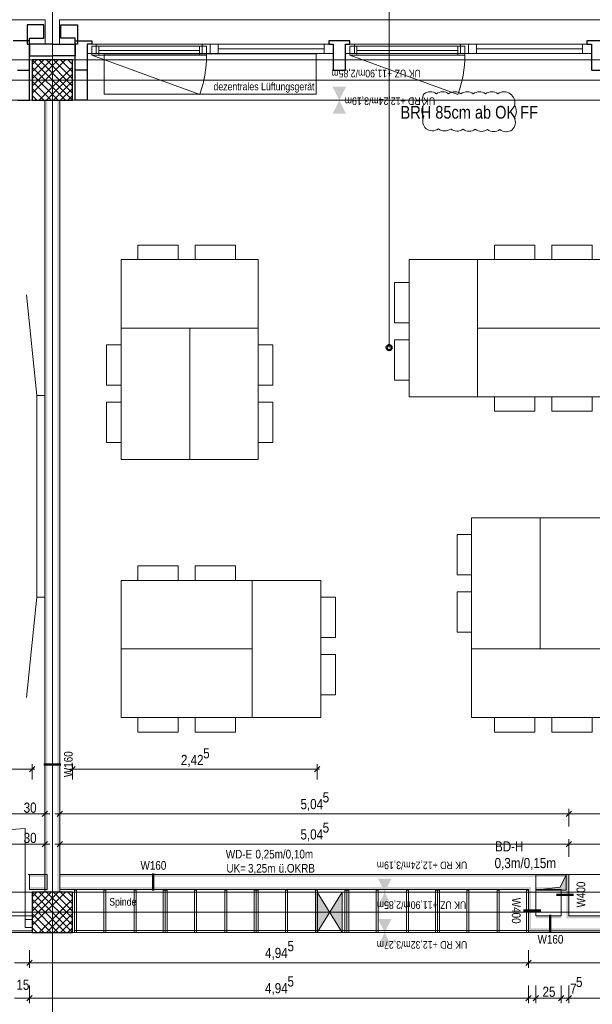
# Model space of a CAD drawing. Extents: x -634 to 300, y 62 to 1102.
# Tile 106 of 125: x -329 to -215, y 808 to 1003. Entities that reach past the tile are written whole.
import ezdxf
from ezdxf.lldxf.tags import DXFTag

# ---------------------------------------------------------------- set-up
doc = ezdxf.new("R2010")
doc.units = 0
doc.layers.get('0').update_dxf_attribs({"lineweight": 13})
for name, color, linetype, lineweight, true_color in [('00 -Bauelemente -Gipskarton', 7, 'Continuous', 9, 0xff7fe6), ('30 -33 Aussenwände- 3 Aussenstützen', 7, 'Continuous', 50, 0x0000dd), ('30 -33 Aussenwände- 7 Fassade_ Elemente', 7, 'Continuous', 9, 0x00aacc), ('30 -34 Innenwände- 11 Durchbruch', 4, 'Continuous', 9, 0x00ffff), ('30 -34 Innenwände- 2 nichttragend', 7, 'Continuous', 18, 0xff7fe6), ('30 -34 Innenwände- 4 Türen_Fenster', 9, 'Continuous', 15, 0x808080), ('30 -35 Decken- 1 Konstruktion-Träger- Stahlbeton', 7, 'Continuous', 13, 0x33aa00), ('30 -35 Decken- 11 Bodendurchbruch', 7, 'Continuous', 15, 0x599559), ('60- 61 allgemeine Ausstattung- 1 Möbel', 9, 'Continuous', 9, 0x808080), ('70 -72 Beschriftung- 1 Beschriftung allgemein', 7, 'Continuous', 9, 0xff6633), ('70 -75 Raumstempel-2 Verweislinie', 3, 'Continuous', 9, 0x00ff00), ('70 -76 Bemaßung- 2 Allgemein', 9, 'Continuous', 5, 0x808080), ('70 -77 Revision- 2 Wolken', 7, 'Continuous', 18, 0x944cff)]:
    doc.layers.add(name, color=color, linetype=linetype, lineweight=lineweight, true_color=true_color)
doc.layers.add('70 -71 Achsen- 1 Gebäudeachsen', color=7, linetype='STRICHPUNKT2-A06CPW00L0', lineweight=18)
doc.layers.add('70 -75 Raumstempel- 3 Wandstempel', color=7, linetype='Continuous', lineweight=50)
doc.styles.get("Standard").update_dxf_attribs({"font": 'ARIALN.TTF'})
tags = doc.linetypes.add('grob-A06CPVZVL0', pattern=[14, 3, -8, 3]).pattern_tags.tags
tags[8:9] = [DXFTag(74, 4), DXFTag(75, 0), DXFTag(340, '0'), DXFTag(46, 0.0), DXFTag(50, 0.0), DXFTag(44, 0.0), DXFTag(45, 0.0)]
tags[6:7] = [DXFTag(74, 4), DXFTag(75, 0), DXFTag(340, '0'), DXFTag(46, 0.0), DXFTag(50, 0.0), DXFTag(44, 0.0), DXFTag(45, 0.0)]
tags[4:5] = [DXFTag(74, 4), DXFTag(75, 0), DXFTag(340, '0'), DXFTag(46, 0.0), DXFTag(50, 0.0), DXFTag(44, 0.0), DXFTag(45, 0.0)]
tags = doc.linetypes.add('STRICHPUNKT2-A06CPW00L0', pattern=[12.7, 6.35, -3.175, 0, -3.175]).pattern_tags.tags
tags[10:11] = [DXFTag(74, 4), DXFTag(75, 0), DXFTag(340, '0'), DXFTag(46, 0.0), DXFTag(50, 0.0), DXFTag(44, 0.0), DXFTag(45, 0.0)]
tags[8:9] = [DXFTag(74, 4), DXFTag(75, 0), DXFTag(340, '0'), DXFTag(46, 0.0), DXFTag(50, 0.0), DXFTag(44, 0.0), DXFTag(45, 0.0)]
tags[6:7] = [DXFTag(74, 4), DXFTag(75, 0), DXFTag(340, '0'), DXFTag(46, 0.0), DXFTag(50, 0.0), DXFTag(44, 0.0), DXFTag(45, 0.0)]
tags[4:5] = [DXFTag(74, 4), DXFTag(75, 0), DXFTag(340, '0'), DXFTag(46, 0.0), DXFTag(50, 0.0), DXFTag(44, 0.0), DXFTag(45, 0.0)]

# ---------------------------------------------------------------- blocks, each defined once
blk = doc.blocks.new('Referenz-A06CPW02L0')
at = {"layer": '00 -Bauelemente -Gipskarton', "color": 0, "linetype": 'Continuous', "lineweight": 0, "ltscale": 0.13}
for p, q in [((-326.03, 825.18), (-326.03, 824.93)), ((-326.03, 824.93), (-326.03, 824.68)), ((-326.03, 822.68), (-326.03, 822.43)), ((-326.03, 822.43), (-326.03, 822.18))]:
    blk.add_line(p, q, dxfattribs=at)
for points in [[(-323.53, 829.88), (-323.28, 829.88), (-323.53, 986.88), (-323.28, 986.88)], [(-323.28, 829.88), (-323.03, 829.88), (-323.28, 986.88), (-323.03, 986.88)], [(-321.03, 829.88), (-320.78, 829.88), (-321.03, 986.88), (-320.78, 986.88)], [(-320.78, 829.88), (-320.53, 829.88), (-320.78, 986.88), (-320.53, 986.88)], [(-323.03, 833.38), (-326.53, 833.38), (-323.03, 833.13), (-326.53, 833.13)], [(-323.03, 833.13), (-326.53, 833.13), (-323.03, 832.88), (-326.53, 832.88)], [(-219.88, 833.13), (-219.63, 833.38), (-320.53, 833.13), (-320.53, 833.38)], [(-220.13, 832.88), (-219.88, 833.13), (-320.53, 832.88), (-320.53, 833.13)], [(-220.13, 832.88), (-220.13, 824.68), (-219.88, 833.13), (-219.88, 824.93)], [(-219.88, 833.13), (-219.88, 824.93), (-219.63, 833.38), (-219.63, 825.18)], [(-323.03, 830.88), (-326.53, 830.88), (-323.03, 830.63), (-326.53, 830.63)], [(-323.03, 830.63), (-326.53, 830.63), (-323.03, 830.38), (-326.53, 830.38)], [(-227.38, 830.63), (-227.13, 830.88), (-320.53, 830.63), (-320.53, 830.88)], [(-227.63, 830.38), (-227.38, 830.63), (-320.53, 830.38), (-320.53, 830.63)], [(-227.38, 822.43), (-227.38, 830.63), (-227.63, 822.18), (-227.63, 830.38)], [(-227.13, 822.68), (-227.13, 830.88), (-227.38, 822.43), (-227.38, 830.63)], [(-226.13, 830.88), (-226.13, 830.63), (-221.13, 830.88), (-221.13, 830.63)], [(-226.13, 830.63), (-226.13, 830.38), (-221.13, 830.63), (-221.13, 830.38)], [(-221.13, 825.18), (-226.13, 825.18), (-221.13, 824.93), (-226.13, 824.93)], [(-221.13, 824.93), (-226.13, 824.93), (-221.13, 824.68), (-226.13, 824.68)], [(-219.88, 824.93), (-220.13, 824.68), (-195.03, 824.93), (-195.03, 824.68)], [(-219.63, 825.18), (-219.88, 824.93), (-195.03, 825.18), (-195.03, 824.93)], [(-195.03, 822.43), (-227.38, 822.43), (-195.03, 822.18), (-227.63, 822.18)], [(-195.03, 822.68), (-227.13, 822.68), (-195.03, 822.43), (-227.38, 822.43)]]:
    blk.add_solid(points, dxfattribs=at)
at = {"layer": '30 -33 Aussenwände- 3 Aussenstützen', "color": 0, "lineweight": 9}
for p, q in [((-326.03, 994.88), (-318.03, 986.88)), ((-319.45, 994.88), (-326.03, 988.3)), ((-320.86, 994.88), (-326.03, 989.71)), ((-322.28, 994.88), (-326.03, 991.13)), ((-323.69, 994.88), (-326.03, 992.54)), ((-325.1, 994.88), (-326.03, 993.95)), ((-324.62, 994.88), (-318.03, 988.3)), ((-323.2, 994.88), (-318.03, 989.71)), ((-321.79, 994.88), (-318.03, 991.13)), ((-320.38, 994.88), (-318.03, 992.54)), ((-318.96, 994.88), (-318.03, 993.95)), ((-326.03, 993.47), (-319.45, 986.88)), ((-326.03, 992.06), (-320.86, 986.88)), ((-318.03, 993.47), (-324.62, 986.88)), ((-318.03, 992.06), (-323.2, 986.88)), ((-322.03, 991.88), (-322.03, 989.88)), ((-326.03, 990.64), (-322.28, 986.88)), ((-323.03, 990.88), (-321.03, 990.88)), ((-318.03, 990.64), (-321.79, 986.88)), ((-326.03, 989.23), (-323.69, 986.88)), ((-318.03, 989.23), (-320.38, 986.88)), ((-326.03, 987.81), (-325.1, 986.88)), ((-318.03, 987.81), (-318.96, 986.88)), ((-326.03, 829.88), (-318.03, 821.88)), ((-319.45, 829.88), (-326.03, 823.3)), ((-320.86, 829.88), (-326.03, 824.71)), ((-322.28, 829.88), (-326.03, 826.13)), ((-323.69, 829.88), (-326.03, 827.54)), ((-325.1, 829.88), (-326.03, 828.95)), ((-324.62, 829.88), (-318.03, 823.3)), ((-323.2, 829.88), (-318.03, 824.71)), ((-321.79, 829.88), (-318.03, 826.13)), ((-320.38, 829.88), (-318.03, 827.54)), ((-318.96, 829.88), (-318.03, 828.95)), ((-326.03, 828.47), (-319.45, 821.88)), ((-318.03, 828.47), (-324.62, 821.88)), ((-326.03, 827.06), (-320.86, 821.88)), ((-318.03, 827.06), (-323.2, 821.88)), ((-323.03, 825.88), (-321.03, 825.88)), ((-322.03, 826.88), (-322.03, 824.88)), ((-326.03, 825.64), (-322.28, 821.88)), ((-326.03, 824.23), (-323.69, 821.88)), ((-318.03, 825.64), (-321.79, 821.88)), ((-318.03, 824.23), (-320.38, 821.88)), ((-326.03, 822.81), (-325.1, 821.88)), ((-318.03, 822.81), (-318.96, 821.88))]:
    blk.add_line(p, q, dxfattribs=at)
at = {"layer": '30 -33 Aussenwände- 3 Aussenstützen', "color": 0, "linetype": 'Continuous', "lineweight": 25, "ltscale": 0.25}
for p, q in [((-318.03, 994.88), (-326.03, 994.88)), ((-326.03, 994.88), (-326.03, 986.88)), ((-318.03, 986.88), (-318.03, 994.88)), ((-326.03, 986.88), (-318.03, 986.88)), ((-318.03, 829.88), (-326.03, 829.88)), ((-326.03, 829.88), (-326.03, 821.88)), ((-318.03, 821.88), (-318.03, 829.88)), ((-326.03, 821.88), (-318.03, 821.88))]:
    blk.add_line(p, q, dxfattribs=at)
at = {"layer": '30 -33 Aussenwände- 7 Fassade_ Elemente', "color": 0, "linetype": 'Continuous', "ltscale": 0.13}
for p, q in [((-485.63, 1002.82), (-323.43, 1002.82)), ((-323.43, 1002.82), (-323.43, 997.98)), ((-158.43, 1002.82), (-320.63, 1002.82)), ((-320.63, 1002.82), (-320.63, 997.98)), ((-326.53, 997.98), (-326.53, 986.88)), ((-323.43, 997.98), (-326.53, 997.98)), ((-320.63, 997.98), (-317.53, 997.98)), ((-317.53, 997.98), (-317.53, 986.88)), ((-315.13, 997.98), (-290.73, 997.98)), ((-315.13, 996.18), (-315.13, 997.98)), ((-314.23, 997.63), (-291.43, 997.63)), ((-314.23, 995.83), (-314.23, 997.63)), ((-291.43, 997.63), (-291.43, 995.83)), ((-290.73, 997.98), (-266.33, 997.98)), ((-290.73, 996.18), (-290.73, 997.98)), ((-266.33, 997.98), (-266.33, 996.18)), ((-263.93, 997.98), (-239.53, 997.98)), ((-263.93, 996.18), (-263.93, 997.98)), ((-263.03, 997.63), (-240.23, 997.63)), ((-263.03, 995.83), (-263.03, 997.63)), ((-240.23, 997.63), (-240.23, 995.83)), ((-239.53, 997.98), (-239.53, 996.18)), ((-239.53, 997.98), (-215.13, 997.98)), ((-215.13, 997.98), (-215.13, 996.18)), ((-290.73, 996.18), (-315.13, 996.18)), ((-291.43, 995.83), (-314.23, 995.83)), ((-266.33, 996.18), (-290.73, 996.18)), ((-239.53, 996.18), (-263.93, 996.18)), ((-240.23, 995.83), (-263.03, 995.83)), ((-215.13, 996.18), (-239.53, 996.18)), ((-322.03, 991.88), (-322.03, 989.88)), ((-322.03, 991.88), (-322.03, 989.88)), ((-323.03, 990.88), (-321.03, 990.88)), ((-321.03, 990.88), (-323.03, 990.88)), ((-326.53, 986.88), (-482.53, 986.88)), ((-317.53, 986.88), (-161.53, 986.88))]:
    blk.add_line(p, q, dxfattribs=at)
at = {"layer": '30 -33 Aussenwände- 7 Fassade_ Elemente', "color": 0, "linetype": 'Continuous', "lineweight": 25, "ltscale": 0.25}
for p, q in [((-323.73, 1001.82), (-327.03, 1001.82)), ((-327.03, 1001.82), (-327.03, 997.98)), ((-323.73, 999.18), (-323.73, 1001.82)), ((-320.33, 999.18), (-320.33, 1001.82)), ((-320.33, 1001.82), (-317.03, 1001.82)), ((-317.03, 1001.82), (-317.03, 997.98)), ((-326.53, 998.68), (-329.83, 998.68)), ((-327.03, 997.98), (-326.53, 997.98)), ((-326.53, 997.98), (-326.53, 999.18)), ((-326.53, 999.18), (-323.73, 999.18)), ((-326.53, 992.88), (-326.53, 998.68)), ((-322.03, 997.98), (-326.53, 997.98)), ((-326.53, 997.98), (-326.53, 995.68)), ((-322.03, 997.98), (-317.53, 997.98)), ((-317.53, 999.18), (-320.33, 999.18)), ((-317.53, 997.98), (-317.53, 999.18)), ((-317.53, 992.88), (-317.53, 998.68)), ((-317.53, 998.68), (-314.23, 998.68)), ((-317.53, 997.98), (-317.53, 995.68)), ((-317.03, 997.98), (-317.53, 997.98)), ((-314.23, 997.98), (-315.13, 997.98)), ((-315.13, 997.98), (-315.13, 992.88)), ((-314.23, 998.68), (-314.23, 997.98)), ((-267.23, 998.68), (-267.23, 997.98)), ((-263.03, 998.68), (-267.23, 998.68)), ((-267.23, 997.98), (-266.33, 997.98)), ((-266.33, 997.98), (-266.33, 992.88)), ((-263.93, 992.88), (-263.93, 997.98)), ((-263.93, 997.98), (-263.03, 997.98)), ((-263.03, 997.98), (-263.03, 998.68)), ((-216.03, 998.68), (-216.03, 997.98)), ((-211.83, 998.68), (-216.03, 998.68)), ((-216.03, 997.98), (-215.13, 997.98)), ((-215.13, 997.98), (-215.13, 992.88)), ((-326.53, 995.68), (-322.03, 995.68)), ((-317.53, 995.68), (-322.03, 995.68)), ((-328.93, 992.88), (-326.53, 992.88)), ((-326.53, 986.88), (-326.53, 992.88)), ((-315.13, 992.88), (-317.53, 992.88)), ((-317.53, 986.88), (-317.53, 992.88)), ((-315.13, 992.88), (-315.13, 986.88)), ((-266.33, 992.88), (-263.93, 992.88)), ((-215.13, 992.88), (-212.73, 992.88)), ((-328.93, 986.88), (-326.53, 986.88)), ((-315.13, 986.88), (-317.53, 986.88))]:
    blk.add_line(p, q, dxfattribs=at)
at = {"layer": '30 -33 Aussenwände- 7 Fassade_ Elemente', "color": 0, "linetype": 'Continuous', "lineweight": 18, "ltscale": 0.18}
for p, q in [((-315.13, 997.98), (-313.33, 997.98)), ((-315.13, 996.18), (-315.13, 997.98)), ((-314.23, 997.63), (-312.83, 997.63)), ((-314.23, 995.83), (-314.23, 997.63)), ((-313.33, 997.98), (-313.33, 996.18)), ((-312.83, 997.63), (-312.83, 995.83)), ((-292.83, 997.63), (-291.43, 997.63)), ((-292.83, 995.83), (-292.83, 997.63)), ((-292.33, 997.98), (-290.73, 997.98)), ((-292.33, 996.18), (-292.33, 997.98)), ((-291.43, 997.63), (-291.43, 995.83)), ((-290.73, 997.98), (-289.13, 997.98)), ((-290.73, 996.18), (-290.73, 997.98)), ((-289.13, 997.98), (-289.13, 996.18)), ((-268.13, 997.98), (-266.33, 997.98)), ((-268.13, 996.18), (-268.13, 997.98)), ((-266.33, 997.98), (-266.33, 996.18)), ((-263.93, 997.98), (-262.13, 997.98)), ((-263.93, 996.18), (-263.93, 997.98)), ((-263.03, 997.63), (-261.63, 997.63)), ((-263.03, 995.83), (-263.03, 997.63)), ((-262.13, 997.98), (-262.13, 996.18)), ((-261.63, 997.63), (-261.63, 995.83)), ((-241.63, 997.63), (-240.23, 997.63)), ((-241.63, 995.83), (-241.63, 997.63)), ((-241.13, 997.98), (-239.53, 997.98)), ((-241.13, 996.18), (-241.13, 997.98)), ((-240.23, 997.63), (-240.23, 995.83)), ((-239.53, 997.98), (-237.93, 997.98)), ((-239.53, 996.18), (-239.53, 997.98)), ((-237.93, 997.98), (-237.93, 996.18)), ((-216.93, 997.98), (-215.13, 997.98)), ((-216.93, 996.18), (-216.93, 997.98)), ((-215.13, 997.98), (-215.13, 996.18)), ((-313.33, 996.18), (-315.13, 996.18)), ((-312.83, 995.83), (-314.23, 995.83)), ((-292.83, 996.73), (-312.83, 996.73)), ((-291.43, 995.83), (-292.83, 995.83)), ((-290.73, 996.18), (-292.33, 996.18)), ((-289.13, 996.18), (-290.73, 996.18)), ((-289.13, 997.08), (-268.13, 997.08)), ((-266.33, 996.18), (-268.13, 996.18)), ((-262.13, 996.18), (-263.93, 996.18)), ((-261.63, 995.83), (-263.03, 995.83)), ((-241.63, 996.73), (-261.63, 996.73)), ((-240.23, 995.83), (-241.63, 995.83)), ((-239.53, 996.18), (-241.13, 996.18)), ((-237.93, 996.18), (-239.53, 996.18)), ((-237.93, 997.08), (-216.93, 997.08)), ((-215.13, 996.18), (-216.93, 996.18))]:
    blk.add_line(p, q, dxfattribs=at)
at = {"layer": '30 -33 Aussenwände- 7 Fassade_ Elemente', "color": 0, "linetype": 'grob-A06CPVZVL0', "ltscale": 0.13}
for p, q in [((-314.23, 995.83), (-292.81, 988.04)), ((-311.73, 996.08), (-269.73, 996.08)), ((-311.73, 988.08), (-311.73, 996.08)), ((-269.73, 996.08), (-269.73, 988.08)), ((-263.03, 995.83), (-241.61, 988.04)), ((-269.73, 988.08), (-311.73, 988.08))]:
    blk.add_line(p, q, dxfattribs=at)
for centre in [(-314.23, 995.83), (-263.03, 995.83)]:
    blk.add_ellipse(centre, major_axis=(21.42, -7.8), ratio=1, start_param=0, end_param=0.349066, dxfattribs=at)
at = {"layer": '30 -34 Innenwände- 11 Durchbruch', "color": 0, "linetype": 'Continuous', "ltscale": 0.13}
for p, q in [((-269.53, 829.88), (-264.53, 829.88)), ((-264.53, 829.88), (-269.53, 821.88)), ((-264.53, 821.88), (-269.53, 829.88)), ((-269.53, 821.88), (-269.53, 829.88)), ((-264.53, 821.88), (-264.53, 829.88)), ((-269.53, 821.88), (-264.53, 821.88))]:
    blk.add_line(p, q, dxfattribs=at)
for points in [[(-269.53, 829.88), (-267.03, 825.88), (-269.53, 821.88)], [(-267.03, 825.88), (-264.53, 829.88), (-264.53, 821.88)]]:
    blk.add_solid(points, dxfattribs=at)
at = {"layer": '30 -34 Innenwände- 2 nichttragend', "color": 0, "linetype": 'Continuous', "ltscale": 0.18}
for p, q in [((-323.53, 829.88), (-323.53, 986.88)), ((-320.53, 829.88), (-320.53, 986.88)), ((-326.83, 833.38), (-326.53, 833.38)), ((-326.53, 833.38), (-323.03, 833.38)), ((-326.53, 833.13), (-326.53, 833.38)), ((-326.53, 833.13), (-326.53, 832.88)), ((-326.53, 830.88), (-326.53, 832.88)), ((-323.03, 830.38), (-323.03, 833.38)), ((-320.53, 833.38), (-219.63, 833.38)), ((-219.63, 825.18), (-219.63, 833.38)), ((-326.53, 830.88), (-326.53, 830.63)), ((-326.53, 830.38), (-326.53, 830.63)), ((-326.53, 830.38), (-323.03, 830.38)), ((-320.53, 830.38), (-227.63, 830.38)), ((-227.63, 830.38), (-227.63, 822.18)), ((-226.13, 830.38), (-221.13, 830.38)), ((-226.13, 830.38), (-226.13, 825.18)), ((-221.13, 825.18), (-221.13, 830.38)), ((-326.03, 824.93), (-326.03, 825.18)), ((-326.03, 824.93), (-326.03, 825.18)), ((-326.03, 824.68), (-326.03, 824.93)), ((-326.03, 822.18), (-326.03, 824.93)), ((-326.03, 822.68), (-326.03, 824.68)), ((-226.13, 825.18), (-221.13, 825.18)), ((-219.63, 825.18), (-195.03, 825.18)), ((-326.03, 822.43), (-326.03, 822.68)), ((-326.03, 822.18), (-326.03, 822.43)), ((-227.63, 822.18), (-195.03, 822.18))]:
    blk.add_line(p, q, dxfattribs=at)
at = {"layer": '30 -34 Innenwände- 4 Türen_Fenster', "color": 0, "linetype": 'grob-A06CPVZVL0', "ltscale": 0.15}
for p, q in [((-327.43, 824.48), (-327.43, 842.48)), ((-360.03, 825.18), (-326.03, 825.18)), ((-360.03, 822.18), (-326.03, 822.18))]:
    blk.add_line(p, q, dxfattribs=at)
at = {"layer": '30 -34 Innenwände- 4 Türen_Fenster', "color": 0, "linetype": 'Continuous', "ltscale": 0.15}
for p, q in [((-327.43, 824.48), (-326.03, 824.48)), ((-327.43, 822.88), (-327.43, 824.48)), ((-326.03, 824.48), (-326.03, 822.88)), ((-326.03, 822.88), (-327.43, 822.88))]:
    blk.add_line(p, q, dxfattribs=at)
at = {"layer": '30 -34 Innenwände- 4 Türen_Fenster', "color": 0, "linetype": 'grob-A06CPVZVL0', "ltscale": 0.15}
blk.add_ellipse((-327.43, 824.48), major_axis=(0, 18), ratio=1, start_param=0, end_param=1.570796, dxfattribs=at)
at = {"layer": '30 -35 Decken- 1 Konstruktion-Träger- Stahlbeton', "color": 0, "linetype": 'grob-A06CPVZVL0', "lineweight": -2, "ltscale": 0.13}
for p, q in [((3.97, 994.88), (-554.53, 994.88)), ((3.97, 986.88), (-554.53, 986.88))]:
    blk.add_line(p, q, dxfattribs=at)
at = {"layer": '30 -35 Decken- 1 Konstruktion-Träger- Stahlbeton', "color": 0, "linetype": 'STRICHPUNKT2-A06CPW00L0', "lineweight": -2, "ltscale": 0.13}
for p, q in [((-554.53, 829.88), (3.97, 829.88)), ((-554.53, 821.88), (3.97, 821.88))]:
    blk.add_line(p, q, dxfattribs=at)
at = {"layer": '30 -35 Decken- 11 Bodendurchbruch', "color": 0, "linetype": 'Continuous', "ltscale": 0.15}
for p, q in [((-226.13, 830.28), (-226.13, 833.28)), ((-226.13, 833.28), (-220.13, 833.28)), ((-220.13, 833.28), (-221.33, 830.88)), ((-220.13, 830.28), (-220.13, 833.28)), ((-221.33, 830.88), (-226.13, 830.28)), ((-226.13, 830.28), (-220.13, 830.28))]:
    blk.add_line(p, q, dxfattribs=at)
blk.add_solid([(-220.13, 833.28), (-220.13, 830.28), (-221.33, 830.88), (-226.13, 830.28)], dxfattribs=at)
at = {"layer": '60- 61 allgemeine Ausstattung- 1 Möbel', "color": 0, "linetype": 'Continuous', "ltscale": 0.13}
for p, q in [((-305.08, 955.29), (-305.08, 958.17)), ((-305.08, 958.17), (-297.08, 958.17)), ((-297.08, 958.17), (-297.08, 955.29)), ((-293.69, 955.29), (-293.69, 958.17)), ((-293.69, 958.17), (-285.69, 958.17)), ((-285.69, 958.17), (-285.69, 955.29)), ((-234.39, 955.29), (-234.39, 958.17)), ((-234.39, 958.17), (-226.39, 958.17)), ((-226.39, 958.17), (-226.39, 955.29)), ((-223, 955.29), (-223, 958.17)), ((-223, 958.17), (-215, 958.17)), ((-215, 958.17), (-215, 955.29)), ((-308.39, 941.69), (-308.39, 955.29)), ((-308.39, 955.29), (-281.19, 955.29)), ((-297.08, 955.29), (-305.08, 955.29)), ((-285.69, 955.29), (-293.69, 955.29)), ((-281.19, 955.29), (-281.19, 941.69)), ((-251.3, 928.09), (-251.3, 955.29)), ((-251.3, 955.29), (-237.7, 955.29)), ((-237.7, 955.29), (-237.7, 928.09)), ((-237.7, 941.69), (-237.7, 955.29)), ((-237.7, 955.29), (-211.7, 955.29)), ((-226.39, 955.29), (-234.39, 955.29)), ((-215, 955.29), (-223, 955.29)), ((-254.18, 950.78), (-251.3, 950.78)), ((-254.18, 942.78), (-254.18, 950.78)), ((-251.3, 950.78), (-251.3, 942.78)), ((-325.13, 928.38), (-327.18, 948.28)), ((-308.39, 915.69), (-308.39, 941.69)), ((-308.39, 941.69), (-294.79, 941.69)), ((-281.19, 941.69), (-308.39, 941.69)), ((-294.79, 915.69), (-294.79, 941.69)), ((-294.79, 941.69), (-281.19, 941.69)), ((-294.79, 941.69), (-294.79, 915.69)), ((-281.19, 941.69), (-281.19, 915.69)), ((-251.3, 942.78), (-254.18, 942.78)), ((-237.7, 928.09), (-237.7, 941.69)), ((-237.7, 941.69), (-211.7, 941.69)), ((-211.7, 941.69), (-237.7, 941.69)), ((-254.18, 939.39), (-251.3, 939.39)), ((-254.18, 931.39), (-254.18, 939.39)), ((-251.3, 939.39), (-251.3, 931.39)), ((-311.27, 938.39), (-308.39, 938.39)), ((-311.27, 930.39), (-311.27, 938.39)), ((-308.39, 938.39), (-308.39, 930.39)), ((-281.19, 930.39), (-281.19, 938.39)), ((-281.19, 938.39), (-278.31, 938.39)), ((-278.31, 938.39), (-278.31, 930.39)), ((-251.3, 931.39), (-254.18, 931.39)), ((-308.39, 930.39), (-311.27, 930.39)), ((-278.31, 930.39), (-281.19, 930.39)), ((-325.13, 928.38), (-323.53, 928.38)), ((-325.13, 888.38), (-325.13, 928.38)), ((-323.53, 928.38), (-323.53, 888.38)), ((-237.7, 928.09), (-251.3, 928.09)), ((-211.7, 928.09), (-237.7, 928.09)), ((-234.39, 925.21), (-234.39, 928.09)), ((-234.39, 928.09), (-226.39, 928.09)), ((-226.39, 928.09), (-226.39, 925.21)), ((-223, 925.21), (-223, 928.09)), ((-223, 928.09), (-215, 928.09)), ((-215, 928.09), (-215, 925.21)), ((-311.27, 927), (-308.39, 927)), ((-311.27, 919), (-311.27, 927)), ((-308.39, 927), (-308.39, 919)), ((-281.19, 919), (-281.19, 927)), ((-281.19, 927), (-278.31, 927)), ((-278.31, 927), (-278.31, 919)), ((-226.39, 925.21), (-234.39, 925.21)), ((-215, 925.21), (-223, 925.21)), ((-308.39, 919), (-311.27, 919)), ((-278.31, 919), (-281.19, 919)), ((-294.79, 915.69), (-308.39, 915.69)), ((-281.19, 915.69), (-294.79, 915.69)), ((-238.9, 878.09), (-238.9, 904.09)), ((-238.9, 904.09), (-225.3, 904.09)), ((-225.3, 904.09), (-225.3, 878.09)), ((-225.3, 878.09), (-225.3, 904.09)), ((-225.3, 904.09), (-211.7, 904.09)), ((-241.78, 900.78), (-238.9, 900.78)), ((-241.78, 892.78), (-241.78, 900.78)), ((-238.9, 900.78), (-238.9, 892.78)), ((-305.08, 891.69), (-305.08, 894.57)), ((-305.08, 894.57), (-297.08, 894.57)), ((-297.08, 894.57), (-297.08, 891.69)), ((-293.69, 891.69), (-293.69, 894.57)), ((-293.69, 894.57), (-285.69, 894.57)), ((-285.69, 894.57), (-285.69, 891.69)), ((-238.9, 892.78), (-241.78, 892.78)), ((-308.39, 891.69), (-282.39, 891.69)), ((-308.39, 878.09), (-308.39, 891.69)), ((-297.08, 891.69), (-305.08, 891.69)), ((-285.69, 891.69), (-293.69, 891.69)), ((-282.39, 891.69), (-282.39, 878.09)), ((-282.39, 864.49), (-282.39, 891.69)), ((-282.39, 891.69), (-268.79, 891.69)), ((-268.79, 891.69), (-268.79, 864.49)), ((-325.13, 888.38), (-327.18, 868.49)), ((-323.53, 888.38), (-325.13, 888.38)), ((-268.79, 880.39), (-268.79, 888.39)), ((-268.79, 888.39), (-265.91, 888.39)), ((-265.91, 888.39), (-265.91, 880.39)), ((-241.78, 889.39), (-238.9, 889.39)), ((-241.78, 881.39), (-241.78, 889.39)), ((-238.9, 889.39), (-238.9, 881.39)), ((-238.9, 881.39), (-241.78, 881.39)), ((-265.91, 880.39), (-268.79, 880.39)), ((-282.39, 878.09), (-308.39, 878.09)), ((-308.39, 878.09), (-282.39, 878.09)), ((-308.39, 864.49), (-308.39, 878.09)), ((-282.39, 878.09), (-282.39, 864.49)), ((-268.79, 869), (-268.79, 877)), ((-268.79, 877), (-265.91, 877)), ((-265.91, 877), (-265.91, 869)), ((-225.3, 878.09), (-238.9, 878.09)), ((-238.9, 878.09), (-211.7, 878.09)), ((-238.9, 864.49), (-238.9, 878.09)), ((-211.7, 878.09), (-225.3, 878.09)), ((-265.91, 869), (-268.79, 869)), ((-282.39, 864.49), (-308.39, 864.49)), ((-305.08, 861.61), (-305.08, 864.49)), ((-305.08, 864.49), (-297.08, 864.49)), ((-297.08, 864.49), (-297.08, 861.61)), ((-293.69, 861.61), (-293.69, 864.49)), ((-293.69, 864.49), (-285.69, 864.49)), ((-285.69, 864.49), (-285.69, 861.61)), ((-268.79, 864.49), (-282.39, 864.49)), ((-211.7, 864.49), (-238.9, 864.49)), ((-234.39, 861.61), (-234.39, 864.49)), ((-234.39, 864.49), (-226.39, 864.49)), ((-226.39, 864.49), (-226.39, 861.61)), ((-223, 861.61), (-223, 864.49)), ((-223, 864.49), (-215, 864.49)), ((-215, 864.49), (-215, 861.61)), ((-297.08, 861.61), (-305.08, 861.61)), ((-285.69, 861.61), (-293.69, 861.61)), ((-226.39, 861.61), (-234.39, 861.61)), ((-215, 861.61), (-223, 861.61))]:
    blk.add_line(p, q, dxfattribs=at)
at = {"layer": '60- 61 allgemeine Ausstattung- 1 Möbel', "color": 0, "lineweight": 15}
for p, q in [((-219.63, 833.38), (-199.53, 833.38)), ((-219.63, 825.18), (-219.63, 833.38)), ((-199.53, 825.18), (-219.63, 825.18))]:
    blk.add_line(p, q, dxfattribs=at)
at = {"layer": '60- 61 allgemeine Ausstattung- 1 Möbel', "color": 0, "linetype": 'grob-A06CPVZVL0', "lineweight": 15, "ltscale": 0.15}
for p, q in [((-317.63, 830.28), (-317.23, 830.28)), ((-317.63, 821.88), (-317.63, 830.28)), ((-317.23, 830.28), (-317.23, 821.88)), ((-311.83, 830.28), (-311.43, 830.28)), ((-311.83, 821.88), (-311.83, 830.28)), ((-311.43, 830.28), (-311.43, 821.88)), ((-305.83, 830.28), (-305.43, 830.28)), ((-305.83, 821.88), (-305.83, 830.28)), ((-305.43, 830.28), (-305.43, 821.88)), ((-300.03, 830.28), (-299.63, 830.28)), ((-300.03, 821.88), (-300.03, 830.28)), ((-299.63, 830.28), (-299.23, 830.28)), ((-299.63, 821.88), (-299.63, 830.28)), ((-299.63, 830.28), (-299.63, 821.88)), ((-299.23, 830.28), (-299.23, 821.88)), ((-293.83, 830.28), (-293.43, 830.28)), ((-293.83, 821.88), (-293.83, 830.28)), ((-293.43, 830.28), (-293.43, 821.88)), ((-287.83, 830.28), (-287.43, 830.28)), ((-287.83, 821.88), (-287.83, 830.28)), ((-287.43, 830.28), (-287.43, 821.88)), ((-282.03, 830.28), (-281.63, 830.28)), ((-282.03, 821.88), (-282.03, 830.28)), ((-281.63, 830.28), (-281.63, 821.88)), ((-281.63, 830.28), (-281.23, 830.28)), ((-281.63, 821.88), (-281.63, 830.28)), ((-281.23, 830.28), (-281.23, 821.88)), ((-275.83, 830.28), (-275.43, 830.28)), ((-275.83, 821.88), (-275.83, 830.28)), ((-275.43, 830.28), (-275.43, 821.88)), ((-269.83, 830.28), (-269.43, 830.28)), ((-269.83, 821.88), (-269.83, 830.28)), ((-269.43, 830.28), (-269.43, 821.88)), ((-264.03, 830.28), (-263.63, 830.28)), ((-264.03, 821.88), (-264.03, 830.28)), ((-263.63, 830.28), (-263.63, 821.88)), ((-263.63, 830.28), (-263.23, 830.28)), ((-263.63, 821.88), (-263.63, 830.28)), ((-263.23, 830.28), (-263.23, 821.88)), ((-257.83, 830.28), (-257.43, 830.28)), ((-257.83, 821.88), (-257.83, 830.28)), ((-257.43, 830.28), (-257.43, 821.88)), ((-251.83, 830.28), (-251.43, 830.28)), ((-251.83, 821.88), (-251.83, 830.28)), ((-251.43, 830.28), (-251.43, 821.88)), ((-246.03, 830.28), (-245.63, 830.28)), ((-246.03, 821.88), (-246.03, 830.28)), ((-245.63, 830.28), (-245.63, 821.88)), ((-245.63, 830.28), (-245.23, 830.28)), ((-245.63, 821.88), (-245.63, 830.28)), ((-245.23, 830.28), (-245.23, 821.88)), ((-239.83, 830.28), (-239.43, 830.28)), ((-239.83, 821.88), (-239.83, 830.28)), ((-239.43, 830.28), (-239.43, 821.88)), ((-233.83, 830.28), (-233.43, 830.28)), ((-233.83, 821.88), (-233.83, 830.28)), ((-233.43, 830.28), (-233.43, 821.88)), ((-228.03, 830.28), (-227.63, 830.28)), ((-228.03, 821.88), (-228.03, 830.28)), ((-227.63, 830.28), (-227.63, 821.88)), ((-317.63, 821.88), (-317.63, 822.28)), ((-317.63, 822.28), (-227.63, 822.28)), ((-227.63, 822.28), (-227.63, 821.88)), ((-317.23, 821.88), (-317.63, 821.88)), ((-227.63, 821.88), (-317.63, 821.88)), ((-311.43, 821.88), (-311.83, 821.88)), ((-305.43, 821.88), (-305.83, 821.88)), ((-299.63, 821.88), (-300.03, 821.88)), ((-299.23, 821.88), (-299.63, 821.88)), ((-293.43, 821.88), (-293.83, 821.88)), ((-287.43, 821.88), (-287.83, 821.88)), ((-281.63, 821.88), (-282.03, 821.88)), ((-281.23, 821.88), (-281.63, 821.88)), ((-275.43, 821.88), (-275.83, 821.88)), ((-269.43, 821.88), (-269.83, 821.88)), ((-263.63, 821.88), (-264.03, 821.88)), ((-263.23, 821.88), (-263.63, 821.88)), ((-257.43, 821.88), (-257.83, 821.88)), ((-251.43, 821.88), (-251.83, 821.88)), ((-245.63, 821.88), (-246.03, 821.88)), ((-245.23, 821.88), (-245.63, 821.88)), ((-239.43, 821.88), (-239.83, 821.88)), ((-233.43, 821.88), (-233.83, 821.88)), ((-227.63, 821.88), (-228.03, 821.88))]:
    blk.add_line(p, q, dxfattribs=at)
at = {"layer": '70 -71 Achsen- 1 Gebäudeachsen', "color": 0, "linetype": 'STRICHPUNKT2-A06CPW00L0', "ltscale": 0.18}
for p, q in [((-322.03, 1075.82), (-322.03, 76.38)), ((-554.53, 990.88), (92.91, 990.88)), ((-554.53, 825.88), (92.91, 825.88))]:
    blk.add_line(p, q, dxfattribs=at)
at = {"layer": '70 -75 Raumstempel- 3 Wandstempel', "color": 0, "linetype": 'Continuous', "ltscale": 0.5}
for p, q in [((-320.33, 855.18), (-323.73, 855.18)), ((-302.05, 833.58), (-302.05, 830.18)), ((-218.68, 829.34), (-222.08, 829.34)), ((-228.58, 826.26), (-225.18, 826.26)), ((-223.32, 821.98), (-223.32, 825.38))]:
    blk.add_line(p, q, dxfattribs=at)
at = {"layer": '70 -75 Raumstempel-2 Verweislinie', "color": 0, "linetype": 'Continuous', "ltscale": 0.13}
blk.add_line((-255.24, 937.84), (-255.24, 1066.95), dxfattribs=at)
at = {"layer": '70 -75 Raumstempel-2 Verweislinie', "color": 0, "linetype": 'ByBlock', "lineweight": 50, "ltscale": 0.5}
blk.add_circle((-255.24, 937.84), 0.5, dxfattribs=at)
at = {"layer": '70 -76 Bemaßung- 2 Allgemein', "color": 0, "linetype": 'Continuous', "ltscale": 0.13}
for p, q in [((-326.03, 852.23), (-326.03, 855.23)), ((-318.03, 852.23), (-318.03, 855.23)), ((-269.53, 852.23), (-269.53, 855.23)), ((-327.09, 854.23), (-371.17, 854.23)), ((-325.53, 854.23), (-327.09, 854.23)), ((-325.5, 854.76), (-326.56, 853.7)), ((-318.56, 853.7), (-317.5, 854.76)), ((-318.53, 854.23), (-316.97, 854.23)), ((-270.59, 854.23), (-316.97, 854.23)), ((-269.03, 854.23), (-270.59, 854.23)), ((-269, 854.76), (-270.06, 853.7)), ((-330.53, 845.38), (-328.47, 845.38)), ((-324.59, 845.38), (-328.47, 845.38)), ((-322.53, 845.38), (-324.59, 845.38)), ((-323.53, 842.88), (-323.53, 846.38)), ((-321.53, 845.38), (-319.47, 845.38)), ((-320.53, 842.88), (-320.53, 846.38)), ((-220.69, 845.38), (-319.47, 845.38)), ((-218.63, 845.38), (-220.69, 845.38)), ((-220.63, 845.38), (-218.57, 845.38)), ((-219.63, 842.88), (-219.63, 846.38)), ((-219.63, 842.88), (-219.63, 846.38)), ((-162.89, 845.38), (-218.57, 845.38)), ((-323.53, 836.88), (-323.53, 840.38)), ((-320.53, 836.88), (-320.53, 840.38)), ((-219.63, 836.88), (-219.63, 840.38)), ((-219.63, 836.88), (-219.63, 840.38)), ((-330.53, 839.38), (-328.47, 839.38)), ((-324.59, 839.38), (-328.47, 839.38)), ((-322.53, 839.38), (-324.59, 839.38)), ((-321.53, 839.38), (-319.47, 839.38)), ((-220.69, 839.38), (-319.47, 839.38)), ((-218.63, 839.38), (-220.69, 839.38)), ((-220.63, 839.38), (-218.57, 839.38)), ((-196.09, 839.38), (-218.57, 839.38)), ((-326.53, 818.38), (-326.53, 814.88)), ((-326.53, 818.38), (-326.53, 814.88)), ((-227.63, 818.38), (-227.63, 814.88)), ((-227.63, 818.38), (-227.63, 814.88)), ((-326.53, 815.88), (-329.53, 815.88)), ((-327.53, 815.88), (-325.47, 815.88)), ((-327.53, 815.88), (-325.47, 815.88)), ((-325.47, 815.88), (-324.41, 815.88)), ((-228.69, 815.88), (-325.47, 815.88)), ((-226.63, 815.88), (-228.69, 815.88)), ((-228.63, 815.88), (-226.57, 815.88)), ((-196.09, 815.88), (-226.57, 815.88)), ((-326.53, 811.38), (-326.53, 807.88)), ((-326.53, 811.38), (-326.53, 807.88)), ((-227.63, 811.38), (-227.63, 807.88)), ((-227.63, 811.38), (-227.63, 807.88)), ((-226.13, 811.38), (-226.13, 807.88)), ((-226.13, 811.38), (-226.13, 807.88)), ((-221.13, 811.38), (-221.13, 807.88)), ((-221.13, 811.38), (-221.13, 807.88)), ((-219.63, 811.38), (-219.63, 807.88)), ((-219.63, 811.38), (-219.63, 807.88)), ((-326.53, 808.88), (-329.53, 808.88)), ((-327.53, 808.88), (-325.47, 808.88)), ((-327.53, 808.88), (-325.47, 808.88)), ((-325.47, 808.88), (-324.41, 808.88)), ((-228.69, 808.88), (-325.47, 808.88)), ((-228.69, 808.88), (-229.75, 808.88)), ((-226.63, 808.88), (-228.69, 808.88)), ((-226.63, 808.88), (-228.69, 808.88)), ((-226.13, 808.88), (-227.63, 808.88)), ((-227.13, 808.88), (-225.07, 808.88)), ((-227.13, 808.88), (-225.07, 808.88)), ((-225.07, 808.88), (-224.01, 808.88)), ((-222.19, 808.88), (-225.07, 808.88)), ((-222.19, 808.88), (-223.25, 808.88)), ((-220.13, 808.88), (-222.19, 808.88)), ((-220.13, 808.88), (-222.19, 808.88)), ((-219.63, 808.88), (-221.13, 808.88)), ((-220.63, 808.88), (-218.57, 808.88)), ((-220.63, 808.88), (-218.57, 808.88)), ((-218.57, 808.88), (-217.51, 808.88)), ((-162.09, 808.88), (-218.57, 808.88))]:
    blk.add_line(p, q, dxfattribs=at)
at = {"layer": '70 -76 Bemaßung- 2 Allgemein', "color": 0, "linetype": 'Continuous', "lineweight": 20, "ltscale": 0.2}
for p, q in [((-323, 845.91), (-324.06, 844.85)), ((-321.06, 844.85), (-320, 845.91)), ((-219.1, 845.91), (-220.16, 844.85)), ((-220.16, 844.85), (-219.1, 845.91)), ((-323, 839.91), (-324.06, 838.85)), ((-321.06, 838.85), (-320, 839.91)), ((-219.1, 839.91), (-220.16, 838.85)), ((-220.16, 838.85), (-219.1, 839.91)), ((-327.06, 815.35), (-326, 816.41)), ((-327.06, 815.35), (-326, 816.41)), ((-227.1, 816.41), (-228.16, 815.35)), ((-228.16, 815.35), (-227.1, 816.41)), ((-327.06, 808.35), (-326, 809.41)), ((-327.06, 808.35), (-326, 809.41)), ((-227.1, 809.41), (-228.16, 808.35)), ((-227.1, 809.41), (-228.16, 808.35)), ((-226.66, 808.35), (-225.6, 809.41)), ((-226.66, 808.35), (-225.6, 809.41)), ((-220.6, 809.41), (-221.66, 808.35)), ((-220.6, 809.41), (-221.66, 808.35)), ((-220.16, 808.35), (-219.1, 809.41)), ((-220.16, 808.35), (-219.1, 809.41))]:
    blk.add_line(p, q, dxfattribs=at)
at = {"layer": '70 -76 Bemaßung- 2 Allgemein', "color": 0, "lineweight": 0}
for points in [[(-266.47, 989.55), (-265.13, 986.88), (-263.79, 989.55)], [(-263.8, 984.21), (-265.13, 986.88), (-266.47, 984.21)], [(-257.45, 832.55), (-256.12, 829.88), (-254.78, 832.55)], [(-257.45, 827.21), (-256.12, 829.88), (-254.78, 827.21)], [(-257.45, 824.55), (-256.12, 821.88), (-254.78, 824.55)], [(-257.45, 819.21), (-256.12, 821.88), (-254.78, 819.21)]]:
    blk.add_solid(points, dxfattribs=at)
at = {"layer": '70 -77 Revision- 2 Wolken', "color": 0, "linetype": 'Continuous', "ltscale": 0.18}
for centre, major_axis in [((-246.96, 987.1), (-1.37, 1.05)), ((-247.11, 986.53), (0, 2.03)), ((-247.11, 986.53), (1.22, 1.63)), ((-244.68, 986.53), (0, 2.03)), ((-244.68, 986.53), (1.22, 1.63)), ((-242.24, 986.53), (0, 2.03)), ((-242.24, 986.53), (1.22, 1.63)), ((-239.8, 986.53), (0, 2.03)), ((-239.8, 986.53), (1.22, 1.63)), ((-237.36, 986.53), (0, 2.03)), ((-237.36, 986.53), (1.22, 1.63)), ((-234.92, 986.53), (0, 2.03)), ((-234.92, 986.53), (1.22, 1.63)), ((-232.48, 986.53), (0, 2.03)), ((-232.48, 986.53), (1.22, 1.63)), ((-232.34, 986.43), (1.9, 0.73)), ((-246.74, 984.84), (-1.61, 1.24)), ((-246.96, 987.1), (-1.73, 0.02)), ((-232.34, 986.43), (1.96, -0.55)), ((-246.74, 984.84), (-2.03, 0.02)), ((-232.05, 984.71), (1.59, -1.27)), ((-232.05, 984.71), (2.03, -0.06)), ((-246.55, 982.75), (-1.83, 0.89)), ((-246.55, 982.75), (-2, -0.39)), ((-232.26, 982.49), (1.41, -1.46)), ((-232.26, 982.49), (2.01, -0.32)), ((-246.68, 982.86), (-1.24, -1.61)), ((-246.68, 982.86), (-0.03, -2.03)), ((-244.24, 982.83), (-1.24, -1.61)), ((-244.24, 982.83), (-0.03, -2.03)), ((-241.8, 982.8), (-1.24, -1.61)), ((-241.8, 982.8), (-0.03, -2.03)), ((-239.36, 982.77), (-1.24, -1.61)), ((-239.36, 982.77), (-0.03, -2.03)), ((-236.92, 982.74), (-1.24, -1.61)), ((-236.92, 982.74), (-0.03, -2.03)), ((-234.49, 982.7), (-1.24, -1.61)), ((-234.49, 982.7), (-0.03, -2.03)), ((-232.05, 982.67), (-1.24, -1.61)), ((-232.05, 982.67), (-0.03, -2.03))]:
    blk.add_ellipse(centre, major_axis=major_axis, ratio=1, start_param=0, end_param=0.643501, dxfattribs=at)
at = {"layer": '30 -33 Aussenwände- 7 Fassade_ Elemente', "color": 0, "linetype": 'Continuous', "ltscale": 0.13, "attachment_point": 1}
for s, insert, char_height in [('{\\fArial Narrow;dezentrales Lüftungsgerät}', (-352.67, 990.37), 1.5103), ('{\\fArial Narrow;dezentrales Lüftungsgerät}', (-290.07, 990.37), 1.5103), ('{\\fArial Narrow;BRH 85cm ab OK FF}', (-252.98, 985.76), 2.5172)]:
    blk.add_mtext(s, dxfattribs=dict(at, insert=insert, char_height=char_height))
at = {"layer": '30 -33 Aussenwände- 7 Fassade_ Elemente', "color": 0, "linetype": 'ByBlock', "ltscale": 0.13, "insert": (-314.23, 991.62), "char_height": 0.0036, "attachment_point": 1, "rotation": 180}
for s in ['{\\fArial Narrow;instanceID}', '{\\fArial Narrow;IFC_UUID}']:
    blk.add_mtext(s, dxfattribs=at)
at = {"layer": '30 -33 Aussenwände- 7 Fassade_ Elemente', "color": 0, "linetype": 'ByBlock', "ltscale": 0.13, "char_height": 0.0036, "attachment_point": 1}
for s, insert in [('{\\fArial Narrow;IFC_UUID}', (-275.83, 991.62)), ('{\\fArial Narrow;instanceID}', (-275.83, 991.62)), ('{\\fArial Narrow;IFC_UUID}', (-227.43, 991.62)), ('{\\fArial Narrow;instanceID}', (-227.43, 991.62))]:
    blk.add_mtext(s, dxfattribs=dict(at, insert=insert))
at = {"layer": '30 -34 Innenwände- 11 Durchbruch', "color": 0, "linetype": 'ByBlock', "ltscale": 0.13, "char_height": 1.7117, "attachment_point": 1}
for s, insert in [('{\\fArial Narrow;WD-E}', (-287.63, 838.26)), ('{\\fArial Narrow;0,25m/0,10m}', (-281.76, 838.26)), ('{\\fArial Narrow;UK=}', (-287.51, 835.46)), ('{\\fArial Narrow;3,25m}', (-283.24, 835.46)), ('{\\fArial Narrow;ü.OKRB}', (-277.16, 835.46))]:
    blk.add_mtext(s, dxfattribs=dict(at, insert=insert))
at = {"layer": '30 -35 Decken- 11 Bodendurchbruch', "color": 0, "linetype": 'ByBlock', "ltscale": 0.15, "char_height": 2.0138, "attachment_point": 1}
for s, insert in [('{\\fArial Narrow;BD-H}', (-234.26, 839.95)), ('{\\fArial Narrow;0,3m/0,15m}', (-234.34, 836.65))]:
    blk.add_mtext(s, dxfattribs=dict(at, insert=insert))
at = {"layer": '70 -72 Beschriftung- 1 Beschriftung allgemein', "color": 0, "linetype": 'Continuous', "ltscale": 0.13, "insert": (-310.75, 828.71), "char_height": 1.5103, "attachment_point": 1}
blk.add_mtext('{\\fArial Narrow;Spinde}', dxfattribs=at)
at = {"layer": '70 -75 Raumstempel- 3 Wandstempel', "color": 0, "linetype": 'Continuous', "ltscale": 0.5, "char_height": 1.7117, "attachment_point": 1}
for s, insert, rotation in [('{\\fArial Narrow;W160}', (-319.72, 852.68), 90), ('{\\fArial Narrow;W400}', (-218.08, 826.84), 90), ('{\\fArial Narrow;W400}', (-229.19, 828.76), 270)]:
    blk.add_mtext(s, dxfattribs=dict(at, insert=insert, rotation=rotation))
for insert in [(-304.55, 836.03), (-225.82, 821.38)]:
    blk.add_mtext('{\\fArial Narrow;W160}', dxfattribs=dict(at, insert=insert))
at = {"layer": '70 -76 Bemaßung- 2 Allgemein', "color": 0, "linetype": 'Continuous', "ltscale": 0.13, "char_height": 1.5103, "attachment_point": 1, "rotation": 180}
for s, insert in [('{\\fArial Narrow;UK UZ +11,90m/2,85m}', (-248.97, 991.43)), ('{\\fArial Narrow;UK RD +12,24m/3,19m}', (-246.12, 985.95)), ('{\\fArial Narrow;UK RD +12,24m/3,19m}', (-239.76, 834.43)), ('{\\fArial Narrow;UK UZ +11,90m/2,85m}', (-239.96, 826.55)), ('{\\fArial Narrow;UK RD +12,32m/3,27m}', (-239.76, 818.66))]:
    blk.add_mtext(s, dxfattribs=dict(at, insert=insert))
at = {"layer": '70 -76 Bemaßung- 2 Allgemein', "color": 0, "linetype": 'Continuous', "ltscale": 0.13, "char_height": 2.0138, "attachment_point": 1}
for s, insert in [('{\\fArial Narrow;2,42}', (-296.54, 857.08)), ('{\\fArial Narrow;5}', (-292.12, 858.42)), ('{\\fArial Narrow;5}', (-268.43, 849.68)), ('{\\fArial Narrow;30}', (-327.72, 847.63)), ('{\\fArial Narrow;5,04}', (-272.83, 848.33)), ('{\\fArial Narrow;5}', (-268.43, 843.68)), ('{\\fArial Narrow;30}', (-327.72, 841.63)), ('{\\fArial Narrow;5,04}', (-272.83, 842.33)), ('{\\fArial Narrow;5}', (-275.4, 820.18)), ('{\\fArial Narrow;4,94}', (-279.86, 818.83)), ('{\\fArial Narrow;15}', (-329.15, 812.52)), ('{\\fArial Narrow;5}', (-275.4, 813.18)), ('{\\fArial Narrow;5}', (-218.2, 813.07)), ('{\\fArial Narrow;4,94}', (-279.86, 811.83)), ('{\\fArial Narrow;25}', (-224.84, 811.13)), ('{\\fArial Narrow;7}', (-219.37, 811.73))]:
    blk.add_mtext(s, dxfattribs=dict(at, insert=insert))

msp = doc.modelspace()

# ---------------------------------------------------------------- block references
at = {"color": 8, "lineweight": 13, "ltscale": 0.13, "true_color": 0x808080}
msp.add_blockref('Referenz-A06CPW02L0', (0, 0), dxfattribs=at)

doc.saveas('drawing.dxf')
